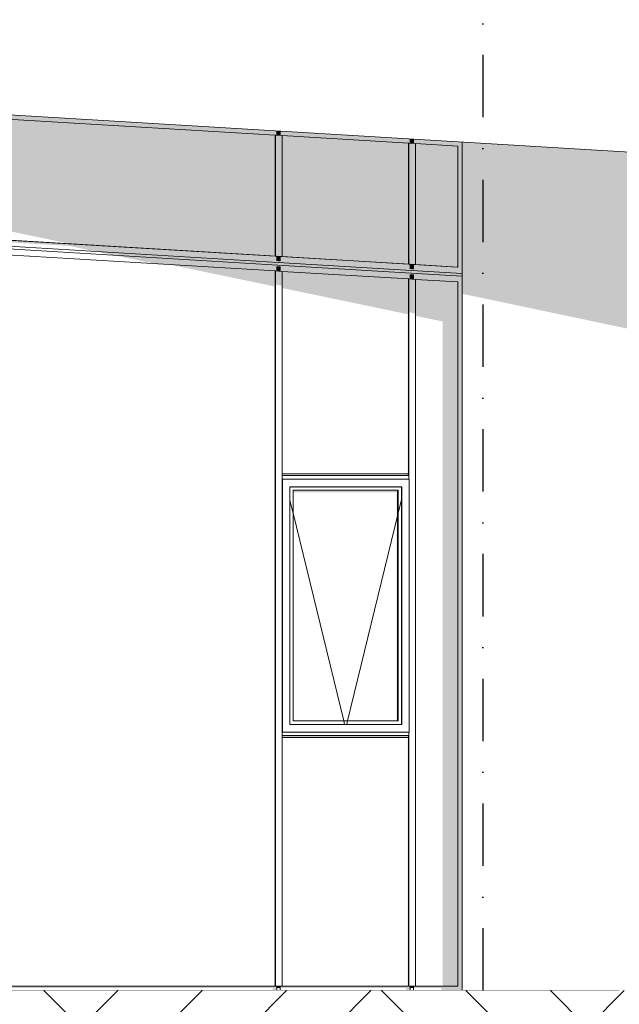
# Model space of a CAD drawing. Header units: millimetres. Extents: x -7573737 to -7522798, y -9734 to 10800.
# Tile 6 of 21: x -7560236 to -7556773, y -80 to 5603. Entities that reach past the tile are written whole.
import ezdxf
from ezdxf.enums import TextEntityAlignment as Align

# ---------------------------------------------------------------- set-up
doc = ezdxf.new("R2010")
doc.units = ezdxf.units.MM
doc.header["$MEASUREMENT"] = 0
doc.linetypes.add('Kropki i Kreski', pattern=[720, 360, -180, 0, -180])
doc.linetypes.add('Wipeout_Contour', pattern=[1000, 0, -1000])
for name, color, linetype in [('Nowe_130-Z Teren otaczajacy', 7, 'Continuous'), ('Nowe_280-A Dachy Powłoki', 7, 'Continuous'), ('Nowe_290-A Ściany kurtynowe', 7, 'Continuous'), ('Nowe_410-K Osie', 7, 'Continuous'), ('Nowe_420-K Ściany', 7, 'Continuous'), ('Nowe_Wypełnienia PZT', 7, 'Continuous')]:
    doc.layers.add(name, color=color, linetype=linetype)
for name, color, linetype, lineweight in [('Nowe_130-Z Teren otaczajacy_Nr_pióra__93', 7, 'Continuous', 13), ('Nowe_290-A Ściany kurtynowe_Nr_pióra__3', 7, 'Continuous', 13), ('Nowe_290-A Ściany kurtynowe_Nr_pióra__83', 7, 'Continuous', 13), ('Nowe_290-A Ściany kurtynowe_Nr_pióra__87', 7, 'Continuous', 13), ('Nowe_410-K Osie_Nr_pióra__1', 7, 'Continuous', 13), ('Nowe_420-K Ściany_Nr_pióra__87', 7, 'Continuous', 13)]:
    doc.layers.add(name, color=color, linetype=linetype, lineweight=lineweight)
for name, color, linetype, lineweight, true_color in [('Nowe_280-A Dachy Powłoki_Nr_pióra__61', 7, 'Continuous', 13, 0x6a6a6a), ('Nowe_290-A Ściany kurtynowe_Nr_pióra__61', 7, 'Continuous', 13, 0x6a6a6a), ('Nowe_410-K Osie_Nr_pióra__25', 7, 'Continuous', 25, 0x40a5ff), ('Nowe_420-K Ściany_Nr_pióra__61', 7, 'Continuous', 13, 0x6a6a6a), ('Nowe_Wypełnienia PZT_Nr_pióra__61', 7, 'Continuous', 13, 0x6a6a6a)]:
    doc.layers.add(name, color=color, linetype=linetype, lineweight=lineweight, true_color=true_color)
doc.styles.add('STYL_AUTOMATYCZNY_1', font='arial.ttf')

# ---------------------------------------------------------------- blocks, each defined once
blk = doc.blocks.new('ElemPrzekroju_2', base_point=(-6982742.1, 0))
at = {"layer": 'Nowe_280-A Dachy Powłoki_Nr_pióra__61', "color": 251, "linetype": 'Continuous', "lineweight": 13, "true_color": 0x6a6a6a}
blk.add_line((-7545724.4, 4179.5), (-7563440.7, 5242.5), dxfattribs=at)
blk = doc.blocks.new('ElemPrzekroju_5', base_point=(-6982742.1, 0))
at = {"layer": 'Nowe_420-K Ściany_Nr_pióra__61', "linetype": 'Continuous', "lineweight": 0, "true_color": 0x1a1a1a}
blk.add_hatch(color=250, dxfattribs=at).paths.add_polyline_path([(-7557680.4, 4021.1), (-7552951.1, 3024.1), (-7552951.1, 0), (-7552940.9, 0), (-7552940.9, 3337), (-7551709.6, 3337), (-7551709.6, 2762.4), (-7550367.5, 2479.5), (-7550367.5, 4458.1), (-7557680.4, 4896.9)])
at = {"layer": 'Nowe_420-K Ściany_Nr_pióra__87', "color": 7, "linetype": 'Continuous', "lineweight": 13}
blk.add_line((-7557680.4, 4896.9), (-7557680.4, 0), dxfattribs=at)
blk = doc.blocks.new('ElemPrzekroju_68', base_point=(-6982742.1, 0))
at = {"layer": 'Nowe_290-A Ściany kurtynowe_Nr_pióra__61', "linetype": 'Continuous', "lineweight": 0, "true_color": 0x1a1a1a}
blk.add_hatch(color=250, dxfattribs=at).paths.add_polyline_path([(-7557706.5, 1480.8), (-7557680.4, 1480.8), (-7557680.4, 2961.7), (-7557706.5, 2961.7)])
blk = doc.blocks.new('ElemPrzekroju_69', base_point=(-6982742.1, 0))
at = {"layer": 'Nowe_290-A Ściany kurtynowe_Nr_pióra__61', "linetype": 'Continuous', "lineweight": 0, "true_color": 0x1a1a1a}
blk.add_hatch(color=250, dxfattribs=at).paths.add_polyline_path([(-7557709.2, 25), (-7557685.1, 0), (-7557680.4, 0), (-7557680.4, 1480.8), (-7557706.5, 1480.8), (-7557706.5, 25)])
blk = doc.blocks.new('ElemPrzekroju_70', base_point=(-6982742.1, 0))
at = {"layer": 'Nowe_290-A Ściany kurtynowe_Nr_pióra__61', "linetype": 'Continuous', "lineweight": 0, "true_color": 0x1a1a1a}
blk.add_hatch(color=250, dxfattribs=at).paths.add_polyline_path([(-7558732, 10.3), (-7558730.5, 13.5), (-7558004.1, 13.5), (-7558004.1, 2.1), (-7557989, 2.1), (-7557989, 0), (-7557983.6, 0), (-7557983.6, 25), (-7558732, 25)])
blk = doc.blocks.new('ElemPrzekroju_71', base_point=(-6982742.1, 0))
at = {"layer": 'Nowe_290-A Ściany kurtynowe_Nr_pióra__61', "linetype": 'Continuous', "lineweight": 0, "true_color": 0x1a1a1a}
blk.add_hatch(color=250, dxfattribs=at).paths.add_polyline_path([(-7560320.7, 10.3), (-7560319.2, 13.5), (-7558774.4, 13.5), (-7558774.4, 2.1), (-7558759.4, 2.1), (-7558759.4, 0), (-7558753.9, 0), (-7558753.9, 25), (-7560320.7, 25)])
blk = doc.blocks.new('ElemPrzekroju_84', base_point=(-6982742.1, 0))
at = {"layer": 'Nowe_290-A Ściany kurtynowe_Nr_pióra__61', "linetype": 'Continuous', "lineweight": 0, "true_color": 0x1a1a1a}
for points in [[(-7560342.7, 4247.8), (-7560340, 4247.7), (-7560340, 4272.5), (-7560342.7, 4272.5)], [(-7559367.9, 4189.2), (-7558766.3, 4063.8), (-7558766.3, 25), (-7558760.9, 25), (-7558760.9, 4152.7)], [(-7558741.6, 4176.6), (-7558741.6, 4151.8), (-7558732, 4151.2), (-7558732, 4176.1)], [(-7560340, 25), (-7560342.7, 25), (-7560342.7, 0), (-7560340, 0)], [(-7560330.4, 25), (-7560340, 25), (-7560340, 13.5), (-7560330.4, 13.5)], [(-7558732, 25), (-7558741.6, 25), (-7558741.6, 13.5), (-7558732, 13.5)]]:
    blk.add_hatch(color=250, dxfattribs=at).paths.add_polyline_path(points)
at = {"layer": 'Nowe_290-A Ściany kurtynowe_Nr_pióra__87', "color": 7, "linetype": 'Continuous', "lineweight": 13}
for p, q in [((-7560342.7, 4272.5), (-7560340, 4272.5)), ((-7560340, 4272.5), (-7560340, 4247.7)), ((-7560330.4, 4272), (-7560340, 4272.5)), ((-7558760.9, 4152.7), (-7560308.4, 4245.6)), ((-7558732, 4176.1), (-7558741.6, 4176.6)), ((-7558732, 4151.2), (-7558732, 4176.1)), ((-7560340, 25), (-7560340, 0)), ((-7560308.4, 25), (-7558760.9, 25)), ((-7558732, 0), (-7558732, 25))]:
    blk.add_line(p, q, dxfattribs=at)
blk = doc.blocks.new('ElemPrzekroju_85', base_point=(-6982742.1, 0))
at = {"layer": 'Nowe_290-A Ściany kurtynowe_Nr_pióra__61', "linetype": 'Continuous', "lineweight": 0, "true_color": 0x1a1a1a}
for points in [[(-7557990.6, 1460.8), (-7558719.7, 1460.8), (-7558719.7, 1459.4), (-7557996, 1459.4), (-7557996, 25), (-7557990.6, 25)], [(-7558753.9, 25), (-7558753.9, 0), (-7558751.2, 0), (-7558751.2, 25)], [(-7558751.2, 25), (-7558751.2, 13.5), (-7558741.6, 13.5), (-7558741.6, 25)], [(-7557971.3, 25), (-7557971.3, 13.5), (-7557961.7, 13.5), (-7557961.7, 25)]]:
    blk.add_hatch(color=250, dxfattribs=at).paths.add_polyline_path(points)
at = {"layer": 'Nowe_290-A Ściany kurtynowe_Nr_pióra__87', "color": 7, "linetype": 'Continuous', "lineweight": 13}
for p, q in [((-7558751.2, 25), (-7558751.2, 0)), ((-7558719.7, 25), (-7557990.6, 25)), ((-7557961.7, 0), (-7557961.7, 25))]:
    blk.add_line(p, q, dxfattribs=at)
blk = doc.blocks.new('ElemPrzekroju_88', base_point=(-6982742.1, 0))
at = {"layer": 'Nowe_290-A Ściany kurtynowe_Nr_pióra__61', "linetype": 'Continuous', "lineweight": 0, "true_color": 0x1a1a1a}
for points in [[(-7557996, 2981.7), (-7557996, 2971.7), (-7557990.6, 2971.7), (-7557990.6, 2981.7)], [(-7558719.7, 2951.7), (-7558719.7, 1490.8), (-7558718.3, 1490.8), (-7558718.3, 2951.7)], [(-7558675, 2906.7), (-7558675, 2905.3), (-7558670.8, 2900.9), (-7558036.7, 2900.9), (-7558031.2, 2906.7)], [(-7558675, 2905.3), (-7558675, 2900.9), (-7558670.8, 2900.9)], [(-7558036.7, 2900.9), (-7558033.9, 2900.9), (-7558033.9, 1538.6), (-7558031.2, 1535.8), (-7558031.2, 2906.7)], [(-7558031.2, 2906.7), (-7558031.2, 1535.8), (-7558029.8, 1535.8), (-7558029.8, 2906.7)], [(-7558657.1, 2875.2), (-7558058.6, 2875.2), (-7558058.6, 1555.8), (-7558053.2, 1555.8), (-7558053.2, 2886.7), (-7558657.1, 2886.7)], [(-7558053.2, 1555.8), (-7558050.5, 1555.8), (-7558050.5, 2886.7), (-7558053.2, 2886.7)], [(-7558031.2, 1535.8), (-7558033.9, 1538.6), (-7558033.9, 1535.8)], [(-7558719.7, 1470.8), (-7558719.7, 1460.8), (-7557990.6, 1460.8), (-7557990.6, 1470.8)]]:
    blk.add_hatch(color=250, dxfattribs=at).paths.add_polyline_path(points)
at = {"layer": 'Nowe_290-A Ściany kurtynowe_Nr_pióra__3', "color": 7, "linetype": 'Continuous', "lineweight": 13}
for p, q in [((-7558675, 2827.5), (-7558657.1, 2754.1)), ((-7558031.2, 2833), (-7558050.5, 2754.1)), ((-7558657.1, 2754.1), (-7558364.7, 1555.8)), ((-7558050.5, 2754.1), (-7558342.8, 1555.8)), ((-7558364.7, 1555.8), (-7558359.9, 1535.8)), ((-7558342.8, 1555.8), (-7558347.7, 1535.8))]:
    blk.add_line(p, q, dxfattribs=at)
at = {"layer": 'Nowe_290-A Ściany kurtynowe_Nr_pióra__83', "color": 7, "linetype": 'Continuous', "lineweight": 13}
for p, q in [((-7557990.6, 2981.7), (-7558719.7, 2981.7)), ((-7558719.7, 2951.7), (-7558718.3, 2951.7)), ((-7558718.3, 2951.7), (-7558718.3, 1490.8)), ((-7557986.5, 2951.7), (-7558718.3, 2951.7)), ((-7558675, 1535.8), (-7558675, 2906.7)), ((-7558675, 2906.7), (-7558029.8, 2906.7)), ((-7558031.2, 2906.7), (-7558031.2, 1535.8)), ((-7558029.8, 2906.7), (-7558029.8, 1535.8)), ((-7557986.5, 1490.8), (-7557986.5, 2951.7)), ((-7558657.1, 2886.7), (-7558050.5, 2886.7)), ((-7558657.1, 1555.8), (-7558657.1, 2886.7)), ((-7558053.2, 1555.8), (-7558053.2, 2886.7)), ((-7558050.5, 2886.7), (-7558050.5, 1555.8)), ((-7558029.8, 1535.8), (-7558675, 1535.8)), ((-7558050.5, 1555.8), (-7558657.1, 1555.8)), ((-7558719.7, 1490.8), (-7558718.3, 1490.8)), ((-7558718.3, 1490.8), (-7557986.5, 1490.8)), ((-7558719.7, 1460.8), (-7557990.6, 1460.8))]:
    blk.add_line(p, q, dxfattribs=at)
blk = doc.blocks.new('ElemPrzekroju_89', base_point=(-6982742.1, 0))
at = {"layer": 'Nowe_290-A Ściany kurtynowe_Nr_pióra__61', "linetype": 'Continuous', "lineweight": 0, "true_color": 0x1a1a1a}
for points in [[(-7557983.6, 4106.3), (-7557980.9, 4106.1), (-7557980.9, 4131), (-7557983.6, 4131)], [(-7557980.9, 4131), (-7557980.9, 4106.1), (-7557971.3, 4105.5), (-7557971.3, 4130.4)], [(-7557949.3, 4104.1), (-7557949.3, 3893.6), (-7557793.5, 3861.1), (-7557793.5, 25), (-7557706.5, 25), (-7557706.5, 4089.5)], [(-7557980.9, 25), (-7557983.6, 25), (-7557983.6, 0), (-7557980.9, 0)], [(-7557980.9, 25), (-7557980.9, 13.5), (-7557971.3, 13.5), (-7557971.3, 25)]]:
    blk.add_hatch(color=250, dxfattribs=at).paths.add_polyline_path(points)
at = {"layer": 'Nowe_290-A Ściany kurtynowe_Nr_pióra__87', "color": 7, "linetype": 'Continuous', "lineweight": 13}
for p, q in [((-7557983.6, 4131), (-7557980.9, 4131)), ((-7557980.9, 4131), (-7557980.9, 4106.1)), ((-7557971.3, 4130.4), (-7557980.9, 4131)), ((-7557706.5, 4089.5), (-7557949.3, 4104.1)), ((-7557706.5, 2961.7), (-7557706.5, 4089.5)), ((-7557706.5, 1480.8), (-7557706.5, 2961.7)), ((-7557706.5, 25), (-7557706.5, 1480.8)), ((-7557980.9, 25), (-7557980.9, 0)), ((-7557949.3, 25), (-7557706.5, 25))]:
    blk.add_line(p, q, dxfattribs=at)
blk = doc.blocks.new('ElemPrzekroju_90', base_point=(-6982742.1, 0))
at = {"layer": 'Nowe_290-A Ściany kurtynowe_Nr_pióra__61', "linetype": 'Continuous', "lineweight": 0, "true_color": 0x1a1a1a}
for points in [[(-7558753.9, 4177.2), (-7558753.9, 4152.5), (-7558751.2, 4152.3), (-7558751.2, 4177.2)], [(-7558751.2, 4177.2), (-7558751.2, 4152.3), (-7558741.6, 4151.8), (-7558741.6, 4176.6)], [(-7558719.7, 4150.3), (-7558719.7, 4054.1), (-7557996, 3903.3), (-7557996, 2981.7), (-7557990.6, 2981.7), (-7557990.6, 4106.5)], [(-7557971.3, 4130.4), (-7557971.3, 4105.5), (-7557961.7, 4105), (-7557961.7, 4129.8)]]:
    blk.add_hatch(color=250, dxfattribs=at).paths.add_polyline_path(points)
at = {"layer": 'Nowe_290-A Ściany kurtynowe_Nr_pióra__87', "color": 7, "linetype": 'Continuous', "lineweight": 13}
for p, q in [((-7558753.9, 4177.2), (-7558751.2, 4177.2)), ((-7558751.2, 4177.2), (-7558751.2, 4152.3)), ((-7558741.6, 4176.6), (-7558751.2, 4177.2)), ((-7557990.6, 4106.5), (-7558719.7, 4150.3)), ((-7557961.7, 4129.8), (-7557971.3, 4130.4)), ((-7557961.7, 4105), (-7557961.7, 4129.8))]:
    blk.add_line(p, q, dxfattribs=at)
blk = doc.blocks.new('ElemPrzekroju_93', base_point=(-6982742.1, 0))
at = {"layer": 'Nowe_290-A Ściany kurtynowe_Nr_pióra__61', "linetype": 'Continuous', "lineweight": 0, "true_color": 0x1a1a1a}
for points in [[(-7557983.6, 4915.1), (-7557983.6, 4890.3), (-7557980.9, 4890.2), (-7557980.9, 4914.9)], [(-7557971.3, 4914.3), (-7557980.9, 4914.9), (-7557980.9, 4890.2), (-7557971.3, 4889.6)], [(-7557949.3, 4189.4), (-7557952, 4189.4), (-7557706.5, 4174.7), (-7557706.5, 4873.6), (-7557949.3, 4888.1)], [(-7557983.6, 4166.1), (-7557980.9, 4166.1), (-7557980.9, 4191.1), (-7557983.6, 4191.1)], [(-7557980.9, 4166.1), (-7557983.6, 4166.1), (-7557974, 4165.5), (-7557971.3, 4165.5)], [(-7557980.9, 4191.1), (-7557980.9, 4166.1), (-7557971.3, 4165.5), (-7557971.3, 4190.6)], [(-7557706.5, 4174.7), (-7557961.7, 4190), (-7557961.7, 4189.8), (-7557709.2, 4174.7)]]:
    blk.add_hatch(color=250, dxfattribs=at).paths.add_polyline_path(points)
at = {"layer": 'Nowe_290-A Ściany kurtynowe_Nr_pióra__87', "color": 7, "linetype": 'Continuous', "lineweight": 13}
for p, q in [((-7557980.9, 4914.9), (-7557980.9, 4890.2)), ((-7557706.5, 4873.6), (-7557949.3, 4888.1)), ((-7557706.5, 4174.7), (-7557706.5, 4873.6)), ((-7557983.6, 4166.1), (-7557980.9, 4166.1)), ((-7557980.9, 4191.1), (-7557980.9, 4166.1)), ((-7557980.9, 4166.1), (-7557971.3, 4165.5)), ((-7557952, 4189.4), (-7557706.5, 4174.7)), ((-7557709.2, 4174.7), (-7557706.5, 4174.7))]:
    blk.add_line(p, q, dxfattribs=at)
blk = doc.blocks.new('ElemPrzekroju_94', base_point=(-6982742.1, 0))
at = {"layer": 'Nowe_290-A Ściany kurtynowe_Nr_pióra__61', "linetype": 'Continuous', "lineweight": 0, "true_color": 0x1a1a1a}
for points in [[(-7560342.7, 5056.6), (-7560342.7, 5031.9), (-7560340, 5031.7), (-7560340, 5056.4)], [(-7560340, 5031.7), (-7560330.4, 5031.1), (-7560330.4, 5055.9), (-7560340, 5056.4)], [(-7558760.9, 4936.8), (-7560308.4, 5029.7), (-7560308.4, 4385.1), (-7559942, 4308.8), (-7558760.9, 4237.9)], [(-7558741.6, 4935.8), (-7558732, 4935.2), (-7558732, 4960), (-7558741.6, 4960.5)], [(-7560342.7, 4307.6), (-7560340, 4307.6), (-7560340, 4332.7), (-7560342.7, 4332.7)], [(-7560330.4, 4332.1), (-7560340, 4332.7), (-7560340, 4320.9), (-7560330.4, 4320.3)], [(-7560320.7, 4331.5), (-7560320.7, 4331.4), (-7558753.9, 4237.3), (-7558751.2, 4237.3)], [(-7560342.7, 4307.6), (-7560333.1, 4307.1), (-7560330.4, 4307.1), (-7560340, 4307.6)], [(-7558741.6, 4211.7), (-7558744.3, 4211.7), (-7558737, 4211.3), (-7558734.7, 4211.1), (-7558732, 4211.1)], [(-7558741.6, 4211.7), (-7558732, 4211.1), (-7558732, 4236.2), (-7558741.6, 4236.8)]]:
    blk.add_hatch(color=250, dxfattribs=at).paths.add_polyline_path(points)
at = {"layer": 'Nowe_290-A Ściany kurtynowe_Nr_pióra__87', "color": 7, "linetype": 'Continuous', "lineweight": 13}
for p, q in [((-7560340, 5056.4), (-7560340, 5031.7)), ((-7558760.9, 4936.8), (-7560308.4, 5029.7)), ((-7558732, 4935.2), (-7558732, 4960)), ((-7560340, 4332.7), (-7560340, 4307.6)), ((-7560311.1, 4330.9), (-7558760.9, 4237.9)), ((-7560342.7, 4307.6), (-7560340, 4307.6)), ((-7560340, 4307.6), (-7560330.4, 4307.1)), ((-7558741.6, 4211.7), (-7558732, 4211.1)), ((-7558734.7, 4211.1), (-7558732, 4211.1)), ((-7558732, 4211.1), (-7558732, 4236.2))]:
    blk.add_line(p, q, dxfattribs=at)
blk = doc.blocks.new('ElemPrzekroju_99', base_point=(-6982742.1, 0))
at = {"layer": 'Nowe_290-A Ściany kurtynowe_Nr_pióra__61', "linetype": 'Continuous', "lineweight": 0, "true_color": 0x1a1a1a}
blk.add_hatch(color=250, dxfattribs=at).paths.add_polyline_path([(-7558743.8, 4186.7), (-7559692, 4243.5), (-7559456.6, 4194.5), (-7558760.9, 4152.7), (-7558758.2, 4152.7), (-7558753.9, 4152.5), (-7558753.9, 4177.2), (-7558751.2, 4177.2), (-7558744.3, 4176.8)])
at = {"layer": 'Nowe_290-A Ściany kurtynowe_Nr_pióra__87', "color": 7, "linetype": 'Continuous', "lineweight": 13}
blk.add_line((-7558742.9, 4201.6), (-7560331.7, 4296.9), dxfattribs=at)
blk = doc.blocks.new('ElemPrzekroju_100', base_point=(-6982742.1, 0))
at = {"layer": 'Nowe_290-A Ściany kurtynowe_Nr_pióra__61', "linetype": 'Continuous', "lineweight": 0, "true_color": 0x1a1a1a}
blk.add_hatch(color=250, dxfattribs=at).paths.add_polyline_path([(-7558743.8, 4186.7), (-7558744.3, 4176.8), (-7558732, 4176.1), (-7558732, 4151.2), (-7558719.7, 4150.4), (-7558719.7, 4150.3), (-7557990.6, 4106.5), (-7557987.9, 4106.5), (-7557983.6, 4106.3), (-7557983.6, 4131), (-7557980.9, 4131), (-7557974, 4130.6), (-7557972.6, 4155.4), (-7558737, 4201.2), (-7558737, 4186.2)])
at = {"layer": 'Nowe_290-A Ściany kurtynowe_Nr_pióra__87', "color": 7, "linetype": 'Continuous', "lineweight": 13}
blk.add_line((-7557972.6, 4155.4), (-7558742.9, 4201.6), dxfattribs=at)
blk = doc.blocks.new('ElemPrzekroju_101', base_point=(-6982742.1, 0))
at = {"layer": 'Nowe_290-A Ściany kurtynowe_Nr_pióra__61', "linetype": 'Continuous', "lineweight": 0, "true_color": 0x1a1a1a}
blk.add_hatch(color=250, dxfattribs=at).paths.add_polyline_path([(-7557974, 4130.6), (-7557961.7, 4129.8), (-7557961.7, 4105), (-7557949.3, 4104.2), (-7557949.3, 4104.1), (-7557709, 4089.6), (-7557680.4, 4117.8), (-7557680.4, 4122.8), (-7557973.4, 4140.4)])
at = {"layer": 'Nowe_290-A Ściany kurtynowe_Nr_pióra__87', "color": 7, "linetype": 'Continuous', "lineweight": 13}
blk.add_line((-7557680.4, 4137.8), (-7557972.6, 4155.4), dxfattribs=at)
blk = doc.blocks.new('ElemPrzekroju_102', base_point=(-6982742.1, 0))
at = {"layer": 'Nowe_290-A Ściany kurtynowe_Nr_pióra__61', "linetype": 'Continuous', "lineweight": 0, "true_color": 0x1a1a1a}
blk.add_hatch(color=250, dxfattribs=at).paths.add_polyline_path([(-7557709, 4089.6), (-7557706.5, 4089.5), (-7557706.5, 2961.7), (-7557680.4, 2961.7), (-7557680.4, 4117.8)])
blk = doc.blocks.new('ElemPrzekroju_103', base_point=(-6982742.1, 0))
at = {"layer": 'Nowe_290-A Ściany kurtynowe_Nr_pióra__61', "linetype": 'Continuous', "lineweight": 0, "true_color": 0x1a1a1a}
blk.add_hatch(color=250, dxfattribs=at).paths.add_polyline_path([(-7557709.2, 25), (-7557961.7, 25), (-7557961.7, 10.3), (-7557960.2, 13.5), (-7557801.6, 13.5), (-7557801.6, 0), (-7557685.1, 0)])
blk = doc.blocks.new('ElemPrzekroju_105', base_point=(-6982742.1, 0))
at = {"layer": 'Nowe_290-A Ściany kurtynowe_Nr_pióra__61', "linetype": 'Continuous', "lineweight": 0, "true_color": 0x1a1a1a}
for points in [[(-7558751.2, 4961.1), (-7558753.9, 4961.3), (-7558753.9, 4936.6), (-7558751.2, 4936.4)], [(-7558751.2, 4961.1), (-7558751.2, 4936.4), (-7558741.6, 4935.8), (-7558741.6, 4960.5)], [(-7558722.4, 4235.6), (-7557990.6, 4191.7), (-7557990.6, 4890.6), (-7558719.7, 4934.3), (-7558719.7, 4235.6)], [(-7557961.7, 4913.7), (-7557971.3, 4914.3), (-7557971.3, 4889.6), (-7557961.7, 4889)], [(-7558753.9, 4212.3), (-7558751.2, 4212.3), (-7558751.2, 4237.3), (-7558753.9, 4237.3)], [(-7558744.3, 4211.7), (-7558741.6, 4211.7), (-7558751.2, 4212.3), (-7558753.9, 4212.3)], [(-7558751.2, 4212.3), (-7558741.6, 4211.7), (-7558741.6, 4236.8), (-7558751.2, 4237.3)], [(-7558732, 4236.2), (-7558732, 4236), (-7557983.6, 4191.1), (-7557980.9, 4191.1)], [(-7557971.3, 4165.5), (-7557974, 4165.5), (-7557964.4, 4164.9), (-7557961.7, 4164.9)], [(-7557971.3, 4190.6), (-7557971.3, 4165.5), (-7557961.7, 4164.9), (-7557961.7, 4190)]]:
    blk.add_hatch(color=250, dxfattribs=at).paths.add_polyline_path(points)
at = {"layer": 'Nowe_290-A Ściany kurtynowe_Nr_pióra__87', "color": 7, "linetype": 'Continuous', "lineweight": 13}
for p, q in [((-7558751.2, 4961.1), (-7558751.2, 4936.4)), ((-7557990.6, 4890.6), (-7558719.7, 4934.3)), ((-7557961.7, 4889), (-7557961.7, 4913.7)), ((-7558753.9, 4212.3), (-7558751.2, 4212.3)), ((-7558751.2, 4237.3), (-7558751.2, 4212.3)), ((-7558751.2, 4212.3), (-7558741.6, 4211.7)), ((-7558722.4, 4235.6), (-7557990.6, 4191.7)), ((-7557971.3, 4165.5), (-7557961.7, 4164.9)), ((-7557964.4, 4164.9), (-7557961.7, 4164.9)), ((-7557961.7, 4164.9), (-7557961.7, 4190))]:
    blk.add_line(p, q, dxfattribs=at)
blk = doc.blocks.new('ElemPrzekroju_112', base_point=(-6982742.1, 0))
at = {"layer": 'Nowe_290-A Ściany kurtynowe_Nr_pióra__61', "linetype": 'Continuous', "lineweight": 0, "true_color": 0x1a1a1a}
blk.add_hatch(color=250, dxfattribs=at).paths.add_polyline_path([(-7560320.7, 5055.3), (-7560320.7, 5030.6), (-7560308.4, 5029.8), (-7560308.4, 5029.7), (-7558760.9, 4936.8), (-7558758.2, 4936.8), (-7558753.9, 4936.6), (-7558753.9, 4961.3)])
blk = doc.blocks.new('ElemPrzekroju_113', base_point=(-6982742.1, 0))
at = {"layer": 'Nowe_290-A Ściany kurtynowe_Nr_pióra__61', "linetype": 'Continuous', "lineweight": 0, "true_color": 0x1a1a1a}
blk.add_hatch(color=250, dxfattribs=at).paths.add_polyline_path([(-7558732, 4960), (-7558732, 4935.2), (-7558719.7, 4934.5), (-7558719.7, 4934.3), (-7557990.6, 4890.6), (-7557987.9, 4890.6), (-7557983.6, 4890.3), (-7557983.6, 4915.1)])
blk = doc.blocks.new('ElemPrzekroju_114', base_point=(-6982742.1, 0))
at = {"layer": 'Nowe_290-A Ściany kurtynowe_Nr_pióra__61', "linetype": 'Continuous', "lineweight": 0, "true_color": 0x1a1a1a}
blk.add_hatch(color=250, dxfattribs=at).paths.add_polyline_path([(-7557685.1, 4897.1), (-7557961.7, 4913.7), (-7557961.7, 4889), (-7557949.3, 4888.3), (-7557949.3, 4888.1), (-7557709, 4873.7)])
blk = doc.blocks.new('ElemPrzekroju_115', base_point=(-6982742.1, 0))
at = {"layer": 'Nowe_290-A Ściany kurtynowe_Nr_pióra__61', "linetype": 'Continuous', "lineweight": 0, "true_color": 0x1a1a1a}
blk.add_hatch(color=250, dxfattribs=at).paths.add_polyline_path([(-7557709.2, 4174.7), (-7557680.4, 4142.9), (-7557680.4, 4896.9), (-7557685.1, 4897.1), (-7557709, 4873.7), (-7557706.5, 4873.6), (-7557706.5, 4174.7)])
blk = doc.blocks.new('ElemPrzekroju_116', base_point=(-6982742.1, 0))
at = {"layer": 'Nowe_290-A Ściany kurtynowe_Nr_pióra__61', "linetype": 'Continuous', "lineweight": 0, "true_color": 0x1a1a1a}
blk.add_hatch(color=250, dxfattribs=at).paths.add_polyline_path([(-7557974, 4165.5), (-7557974.6, 4155.5), (-7557972.6, 4155.4), (-7557973.4, 4140.4), (-7557680.4, 4122.8), (-7557680.4, 4142.9), (-7557709.2, 4174.7), (-7557961.7, 4189.8), (-7557961.7, 4164.9), (-7557964.4, 4164.9)])
at = {"layer": 'Nowe_290-A Ściany kurtynowe_Nr_pióra__87', "color": 7, "linetype": 'Continuous', "lineweight": 13}
for p, q in [((-7557961.7, 4189.8), (-7557709.2, 4174.7)), ((-7557975.4, 4140.6), (-7557680.4, 4122.8))]:
    blk.add_line(p, q, dxfattribs=at)
blk = doc.blocks.new('ElemPrzekroju_117', base_point=(-6982742.1, 0))
at = {"layer": 'Nowe_290-A Ściany kurtynowe_Nr_pióra__61', "linetype": 'Continuous', "lineweight": 0, "true_color": 0x1a1a1a}
blk.add_hatch(color=250, dxfattribs=at).paths.add_polyline_path([(-7558745.7, 4186.8), (-7558737, 4186.2), (-7558737, 4201.2), (-7557974.6, 4155.5), (-7557974, 4165.5), (-7557983.6, 4166.1), (-7557983.6, 4191.1), (-7558732, 4236), (-7558732, 4211.1), (-7558734.7, 4211.1), (-7558737, 4211.3), (-7558744.3, 4211.7)])
at = {"layer": 'Nowe_290-A Ściany kurtynowe_Nr_pióra__87', "color": 7, "linetype": 'Continuous', "lineweight": 13}
for p, q in [((-7558732, 4236), (-7557983.6, 4191.1)), ((-7558745.7, 4186.8), (-7557975.4, 4140.6))]:
    blk.add_line(p, q, dxfattribs=at)
blk = doc.blocks.new('ElemPrzekroju_118', base_point=(-6982742.1, 0))
at = {"layer": 'Nowe_290-A Ściany kurtynowe_Nr_pióra__61', "linetype": 'Continuous', "lineweight": 0, "true_color": 0x1a1a1a}
for points in [[(-7560320.7, 4316.3), (-7560319.2, 4319.5), (-7559950.1, 4297.3), (-7559692, 4243.5), (-7558745.7, 4186.8), (-7558744.3, 4211.7), (-7558753.9, 4212.3), (-7558753.9, 4237.3), (-7560320.7, 4331.4)], [(-7560333.6, 4297), (-7560331.7, 4296.9), (-7560331.8, 4295.2), (-7560328.9, 4295), (-7560323.4, 4306.5), (-7560333.1, 4307.1)]]:
    blk.add_hatch(color=250, dxfattribs=at).paths.add_polyline_path(points)
at = {"layer": 'Nowe_290-A Ściany kurtynowe_Nr_pióra__87', "color": 7, "linetype": 'Continuous', "lineweight": 13}
for p, q in [((-7560320.7, 4331.4), (-7558753.9, 4237.3)), ((-7560334.5, 4282.1), (-7558745.7, 4186.8))]:
    blk.add_line(p, q, dxfattribs=at)
blk = doc.blocks.new('ElemPrzekroju_218', base_point=(-6982742.1, 0))
at = {"layer": 'Nowe_130-Z Teren otaczajacy', "linetype": 'Continuous', "lineweight": 0, "true_color": 0xaeaeae}
blk.add_hatch(color=253, dxfattribs=at).paths.add_polyline_path([(-7571998.1, -160), (-7556772.9, -160), (-7556772.9, 0), (-7571998.1, 0)])
at = {"layer": 'Nowe_130-Z Teren otaczajacy_Nr_pióra__93', "color": 7, "linetype": 'Continuous', "lineweight": 13}
blk.add_line((-7556772.9, 0), (-7571998.1, 0), dxfattribs=at)
blk = doc.blocks.new('ElemPrzekroju_233', base_point=(-6982742.1, 0))
at = {"layer": 'Nowe_290-A Ściany kurtynowe_Nr_pióra__61', "linetype": 'Continuous', "lineweight": 0, "true_color": 0x1a1a1a}
blk.add_hatch(color=250, dxfattribs=at).paths.add_polyline_path([(-7558760.9, 25), (-7558758.2, 25), (-7558758.2, 1480.8), (-7558760.9, 1480.8)])
at = {"layer": 'Nowe_290-A Ściany kurtynowe_Nr_pióra__87', "color": 7, "linetype": 'Continuous', "lineweight": 13}
for p, q in [((-7558760.9, 1480.8), (-7558760.9, 25)), ((-7558758.2, 25), (-7558758.2, 1480.8)), ((-7558719.7, 1470.8), (-7558719.7, 1480.8)), ((-7558719.7, 25), (-7558719.7, 1470.8)), ((-7558760.9, 25), (-7558758.2, 25)), ((-7558758.2, 25), (-7558719.7, 25))]:
    blk.add_line(p, q, dxfattribs=at)
blk = doc.blocks.new('ElemPrzekroju_234', base_point=(-6982742.1, 0))
at = {"layer": 'Nowe_290-A Ściany kurtynowe_Nr_pióra__61', "linetype": 'Continuous', "lineweight": 0, "true_color": 0x1a1a1a}
blk.add_hatch(color=250, dxfattribs=at).paths.add_polyline_path([(-7557987.9, 1470.8), (-7557990.6, 1470.8), (-7557990.6, 25), (-7557987.9, 25)])
at = {"layer": 'Nowe_290-A Ściany kurtynowe_Nr_pióra__87', "color": 7, "linetype": 'Continuous', "lineweight": 13}
for p, q in [((-7557949.3, 25), (-7557949.3, 1480.8)), ((-7557990.6, 1470.8), (-7557990.6, 25)), ((-7557987.9, 25), (-7557987.9, 1470.8)), ((-7557990.6, 25), (-7557987.9, 25)), ((-7557987.9, 25), (-7557949.3, 25))]:
    blk.add_line(p, q, dxfattribs=at)
blk = doc.blocks.new('ElemPrzekroju_238', base_point=(-6982742.1, 0))
at = {"layer": 'Nowe_290-A Ściany kurtynowe_Nr_pióra__61', "linetype": 'Continuous', "lineweight": 0, "true_color": 0x1a1a1a}
for points in [[(-7558760.9, 1480.8), (-7558758.2, 1480.8), (-7558758.2, 2961.7), (-7558760.9, 2961.7)], [(-7558719.7, 2951.7), (-7558722.4, 2945.9), (-7558722.4, 1485.1), (-7558719.7, 1485.1)]]:
    blk.add_hatch(color=250, dxfattribs=at).paths.add_polyline_path(points)
at = {"layer": 'Nowe_290-A Ściany kurtynowe_Nr_pióra__87', "color": 7, "linetype": 'Continuous', "lineweight": 13}
for p, q in [((-7558760.9, 2961.7), (-7558760.9, 1480.8)), ((-7558758.2, 1480.8), (-7558758.2, 2961.7)), ((-7558719.7, 1480.8), (-7558719.7, 2961.7))]:
    blk.add_line(p, q, dxfattribs=at)
blk = doc.blocks.new('ElemPrzekroju_239', base_point=(-6982742.1, 0))
at = {"layer": 'Nowe_290-A Ściany kurtynowe_Nr_pióra__87', "color": 7, "linetype": 'Continuous', "lineweight": 13}
blk.add_line((-7557949.3, 1480.8), (-7557949.3, 2961.7), dxfattribs=at)
blk = doc.blocks.new('ElemPrzekroju_243', base_point=(-6982742.1, 0))
at = {"layer": 'Nowe_290-A Ściany kurtynowe_Nr_pióra__61', "linetype": 'Continuous', "lineweight": 0, "true_color": 0x1a1a1a}
for points in [[(-7558760.9, 2961.7), (-7558758.2, 2961.7), (-7558758.2, 4152.7), (-7558760.9, 4152.7)], [(-7558758.2, 4152.7), (-7558758.2, 4075.3), (-7558719.7, 4067.3), (-7558719.7, 4150.4)]]:
    blk.add_hatch(color=250, dxfattribs=at).paths.add_polyline_path(points)
at = {"layer": 'Nowe_290-A Ściany kurtynowe_Nr_pióra__87', "color": 7, "linetype": 'Continuous', "lineweight": 13}
for p, q in [((-7558758.2, 4152.7), (-7558760.9, 4152.7)), ((-7558760.9, 4152.7), (-7558760.9, 2961.7)), ((-7558719.7, 4150.4), (-7558758.2, 4152.7)), ((-7558758.2, 2961.7), (-7558758.2, 4152.7)), ((-7558719.7, 2971.7), (-7558719.7, 4150.4)), ((-7558719.7, 2961.7), (-7558719.7, 2971.7))]:
    blk.add_line(p, q, dxfattribs=at)
blk = doc.blocks.new('ElemPrzekroju_244', base_point=(-6982742.1, 0))
at = {"layer": 'Nowe_290-A Ściany kurtynowe_Nr_pióra__61', "linetype": 'Continuous', "lineweight": 0, "true_color": 0x1a1a1a}
for points in [[(-7557990.6, 2971.7), (-7557987.9, 2971.7), (-7557987.9, 4106.5), (-7557990.6, 4106.5)], [(-7557949.3, 4104.2), (-7557987.9, 4106.5), (-7557987.9, 3914.8), (-7557949.3, 3906.7)]]:
    blk.add_hatch(color=250, dxfattribs=at).paths.add_polyline_path(points)
at = {"layer": 'Nowe_290-A Ściany kurtynowe_Nr_pióra__87', "color": 7, "linetype": 'Continuous', "lineweight": 13}
for p, q in [((-7557987.9, 4106.5), (-7557990.6, 4106.5)), ((-7557990.6, 4106.5), (-7557990.6, 2971.7)), ((-7557949.3, 4104.2), (-7557987.9, 4106.5)), ((-7557987.9, 2971.7), (-7557987.9, 4106.5)), ((-7557949.3, 2961.7), (-7557949.3, 4104.2))]:
    blk.add_line(p, q, dxfattribs=at)
blk = doc.blocks.new('ElemPrzekroju_249', base_point=(-6982742.1, 0))
at = {"layer": 'Nowe_290-A Ściany kurtynowe_Nr_pióra__61', "linetype": 'Continuous', "lineweight": 0, "true_color": 0x1a1a1a}
for points in [[(-7558760.9, 4237.9), (-7558758.2, 4237.9), (-7558758.2, 4936.8), (-7558760.9, 4936.8)], [(-7558758.2, 4936.8), (-7558758.2, 4237.9), (-7558719.7, 4235.6), (-7558719.7, 4934.5)], [(-7558741.6, 4236.8), (-7558722.4, 4235.6), (-7558719.7, 4235.6), (-7558758.2, 4237.9), (-7558760.9, 4237.9)]]:
    blk.add_hatch(color=250, dxfattribs=at).paths.add_polyline_path(points)
at = {"layer": 'Nowe_290-A Ściany kurtynowe_Nr_pióra__87', "color": 7, "linetype": 'Continuous', "lineweight": 13}
for p, q in [((-7558758.2, 4936.8), (-7558760.9, 4936.8)), ((-7558760.9, 4936.8), (-7558760.9, 4237.9)), ((-7558719.7, 4934.5), (-7558758.2, 4936.8)), ((-7558758.2, 4237.9), (-7558758.2, 4936.8)), ((-7558719.7, 4235.6), (-7558719.7, 4934.5)), ((-7558760.9, 4237.9), (-7558751.2, 4237.3)), ((-7558760.9, 4237.9), (-7558758.2, 4237.9)), ((-7558758.2, 4237.9), (-7558719.7, 4235.6)), ((-7558751.2, 4237.3), (-7558741.6, 4236.8)), ((-7558741.6, 4236.8), (-7558722.4, 4235.6)), ((-7558719.7, 4235.6), (-7558722.4, 4235.6))]:
    blk.add_line(p, q, dxfattribs=at)
blk = doc.blocks.new('ElemPrzekroju_250', base_point=(-6982742.1, 0))
at = {"layer": 'Nowe_290-A Ściany kurtynowe_Nr_pióra__61', "linetype": 'Continuous', "lineweight": 0, "true_color": 0x1a1a1a}
for points in [[(-7557990.6, 4191.7), (-7557987.9, 4191.7), (-7557987.9, 4890.6), (-7557990.6, 4890.6)], [(-7557987.9, 4890.6), (-7557987.9, 4191.7), (-7557949.3, 4189.4), (-7557949.3, 4888.3)], [(-7557971.3, 4190.6), (-7557952, 4189.4), (-7557949.3, 4189.4), (-7557987.9, 4191.7), (-7557990.6, 4191.7)]]:
    blk.add_hatch(color=250, dxfattribs=at).paths.add_polyline_path(points)
at = {"layer": 'Nowe_290-A Ściany kurtynowe_Nr_pióra__87', "color": 7, "linetype": 'Continuous', "lineweight": 13}
for p, q in [((-7557987.9, 4890.6), (-7557990.6, 4890.6)), ((-7557990.6, 4890.6), (-7557990.6, 4191.7)), ((-7557949.3, 4888.3), (-7557987.9, 4890.6)), ((-7557987.9, 4191.7), (-7557987.9, 4890.6)), ((-7557949.3, 4189.4), (-7557949.3, 4888.3)), ((-7557990.6, 4191.7), (-7557980.9, 4191.1)), ((-7557990.6, 4191.7), (-7557987.9, 4191.7)), ((-7557987.9, 4191.7), (-7557949.3, 4189.4)), ((-7557980.9, 4191.1), (-7557971.3, 4190.6)), ((-7557971.3, 4190.6), (-7557961.7, 4190)), ((-7557961.7, 4190), (-7557952, 4189.4)), ((-7557949.3, 4189.4), (-7557952, 4189.4))]:
    blk.add_line(p, q, dxfattribs=at)
blk = doc.blocks.new('ElemPrzekroju_262', base_point=(-6982742.1, 0))
at = {"layer": 'Nowe_290-A Ściany kurtynowe_Nr_pióra__87', "color": 7, "linetype": 'Continuous', "lineweight": 13}
for p in [(-7558719.7, 2971.7), (-7557987.9, 2951.7)]:
    blk.add_line(p, (-7557987.9, 2971.7), dxfattribs=at)
blk = doc.blocks.new('ElemPrzekroju_268', base_point=(-6982742.1, 0))
at = {"layer": 'Nowe_290-A Ściany kurtynowe_Nr_pióra__61', "linetype": 'Continuous', "lineweight": 0, "true_color": 0x1a1a1a}
blk.add_hatch(color=250, dxfattribs=at).paths.add_polyline_path([(-7558719.7, 1490.8), (-7558719.7, 1485.1), (-7557990.6, 1485.1), (-7557987.9, 1490.8)])
at = {"layer": 'Nowe_290-A Ściany kurtynowe_Nr_pióra__87', "color": 7, "linetype": 'Continuous', "lineweight": 13}
for p, q in [((-7557987.9, 1470.8), (-7557987.9, 1490.8)), ((-7558719.7, 1470.8), (-7557987.9, 1470.8))]:
    blk.add_line(p, q, dxfattribs=at)
blk = doc.blocks.new('Standardowy znacznik osi[5]', base_point=(-7557560.4, 10000))
at = {"layer": 'Nowe_410-K Osie_Nr_pióra__25', "color": 161, "linetype": 'Kropki i Kreski', "lineweight": 25, "true_color": 0x40a5ff}
blk.add_line((-7557560.4, 9000), (-7557560.4, -7933.8), dxfattribs=at)
at = {"layer": 'Nowe_410-K Osie_Nr_pióra__1', "color": 7, "lineweight": 13, "style": 'STYL_AUTOMATYCZNY_1'}
for tag, p in [('AC_MarkerText_1_0', (-7557560.4, 10575)), ('AC_MarkerText_1_1', (-7557560.4, -9158.8))]:
    blk.add_attdef(tag, text='', height=350, rotation=360, dxfattribs=at).set_placement(p, align=Align.TOP_CENTER)

msp = doc.modelspace()

# ---------------------------------------------------------------- block references
at = {"layer": 'Nowe_130-Z Teren otaczajacy', "lineweight": 0}
msp.add_blockref('ElemPrzekroju_218', (-6982742.1, 0), dxfattribs=at)
at = {"layer": 'Nowe_280-A Dachy Powłoki', "lineweight": 0}
msp.add_blockref('ElemPrzekroju_2', (-6982742.1, 0), dxfattribs=at)
at = {"layer": 'Nowe_290-A Ściany kurtynowe', "lineweight": 0}
for name in ['ElemPrzekroju_94', 'ElemPrzekroju_112', 'ElemPrzekroju_105', 'ElemPrzekroju_113', 'ElemPrzekroju_249', 'ElemPrzekroju_250', 'ElemPrzekroju_93', 'ElemPrzekroju_114', 'ElemPrzekroju_115', 'ElemPrzekroju_118', 'ElemPrzekroju_84', 'ElemPrzekroju_99', 'ElemPrzekroju_117', 'ElemPrzekroju_243', 'ElemPrzekroju_90', 'ElemPrzekroju_100', 'ElemPrzekroju_116', 'ElemPrzekroju_101', 'ElemPrzekroju_244', 'ElemPrzekroju_89', 'ElemPrzekroju_102', 'ElemPrzekroju_238', 'ElemPrzekroju_88', 'ElemPrzekroju_262', 'ElemPrzekroju_239', 'ElemPrzekroju_68', 'ElemPrzekroju_233', 'ElemPrzekroju_268', 'ElemPrzekroju_234', 'ElemPrzekroju_69', 'ElemPrzekroju_85', 'ElemPrzekroju_71', 'ElemPrzekroju_70', 'ElemPrzekroju_103']:
    msp.add_blockref(name, (-6982742.1, 0), dxfattribs=at)
at = {"layer": 'Nowe_420-K Ściany', "lineweight": 0}
msp.add_blockref('ElemPrzekroju_5', (-6982742.1, 0), dxfattribs=at)

# ---------------------------------------------------------------- next in the draw order: wipeouts: each hides what was drawn before it
at = {"color": 254, "linetype": 'Wipeout_Contour', "lineweight": 0, "ltscale": 30193073.71522767}
msp.add_wipeout([(-7573736.8, 0), (-7522798.2, 0), (-7522798.2, -5304.9), (-7573736.8, -5304.9)], dxfattribs=at).dxf.layer = 'Nowe_Wypełnienia PZT'

# ---------------------------------------------------------------- next in the draw order: hatches: boundary and pattern name
at = {"layer": 'Nowe_Wypełnienia PZT_Nr_pióra__61', "linetype": 'Continuous', "lineweight": 13, "true_color": 0x6a6a6a}
h = msp.add_hatch(dxfattribs=at)
h.set_pattern_fill('Grunt', color=251, style=0, pattern_type=2)
h.set_pattern_definition([(45, (-7549156.1, -2652.4), (-731.468, 731.468), []), (45, (-7549400, -2408.6), (-1462.94, 1462.94), []), (45, (-7549643.8, -2164.8), (-1462.94, 1462.94), []), (135, (-7549887.58, -1920.97), (243.8226, 243.8226), [1034.452, -1034.452])])
h.paths.add_polyline_path([(-7573736.8, 0), (-7522798.2, 0), (-7522798.2, -5304.9), (-7573736.8, -5304.9)])

# ---------------------------------------------------------------- next in the draw order: block references
at = {"layer": 'Nowe_410-K Osie', "color": 8, "linetype": 'Continuous', "lineweight": 13}
msp.add_blockref('Standardowy znacznik osi[5]', (-7557560.4, 10000), dxfattribs=at)

doc.saveas('drawing.dxf')
